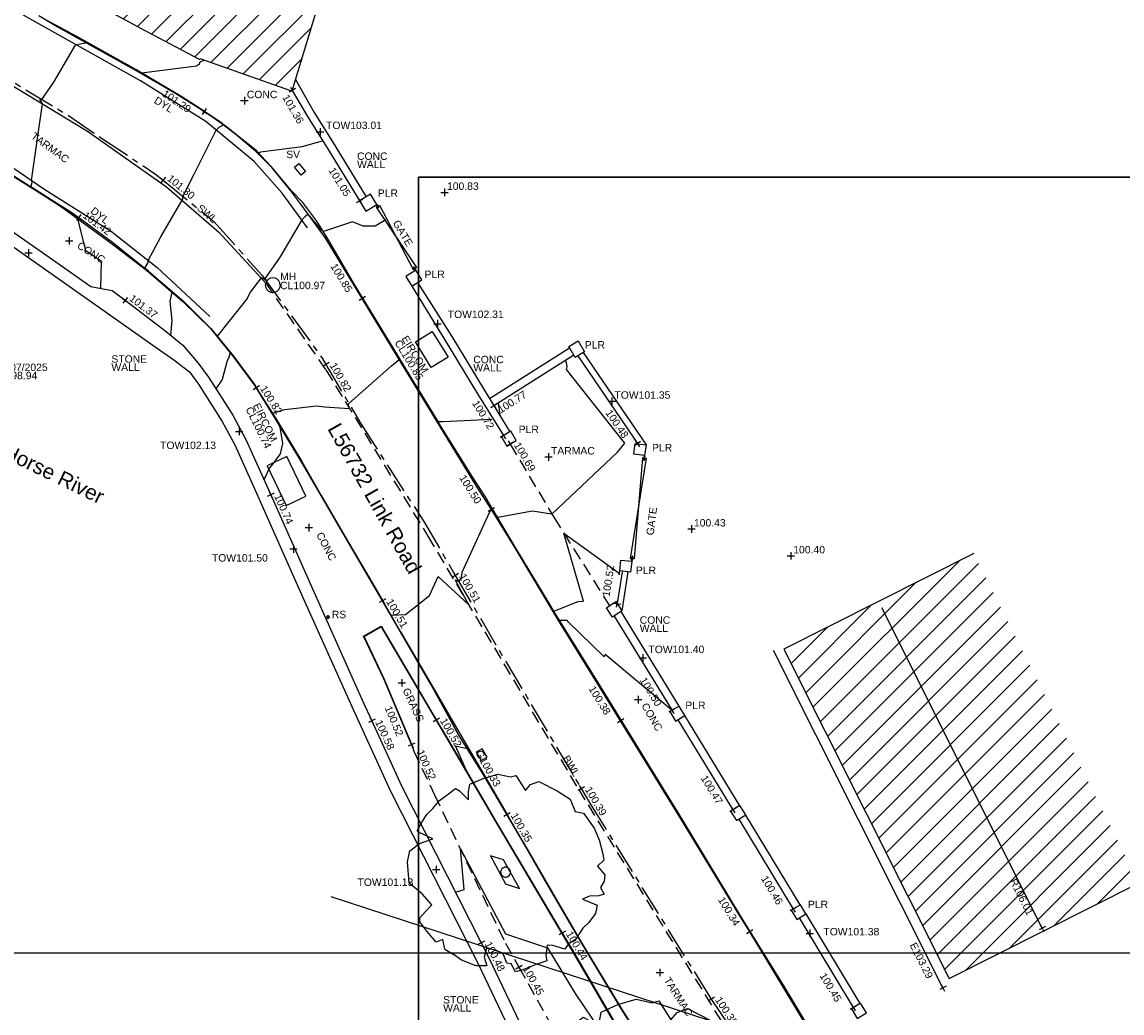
# Model space of a CAD drawing. Extents: x 635157 to 635442, y 694407 to 694910.
# Tile 10 of 105: x 635222 to 635267, y 694484 to 694524. Entities that reach past the tile are written whole.
import ezdxf

# ---------------------------------------------------------------- set-up
doc = ezdxf.new("R2010")
doc.units = 0
doc.header["$MEASUREMENT"] = 0
doc.linetypes.add('CENTER', pattern=[2, 1.25, -0.25, 0.25, -0.25])
doc.linetypes.add('DASHED', pattern=[0.75, 0.5, -0.25])
doc.layers.get('0').update_dxf_attribs({"color": 12, "linetype": 'CONTINUOUS'})
for name, color, linetype in [('APEX TITLE BLOCK', 86, 'CONTINUOUS'), ('BUILDING', 5, 'CONTINUOUS'), ('CHANGE_OF_SURFACE', 7, 'DASHED'), ('CHANGE_OF_SURFACE_LVL', 7, 'CONTINUOUS'), ('CONTOURS_INDEX', 4, 'CONTINUOUS'), ('CONTOURS_MINOR', 132, 'CONTINUOUS'), ('EAVE', 3, 'CONTINUOUS'), ('EAVE_LVL', 3, 'CONTINUOUS'), ('EIRCOM_COVER', 3, 'CONTINUOUS'), ('EIRCOM_COVER_RMK', 3, 'CONTINUOUS'), ('GATE', 7, 'CONTINUOUS'), ('GATE_TXT', 7, 'CONTINUOUS'), ('GULLY', 151, 'CONTINUOUS'), ('GULLY_LVL', 151, 'CONTINUOUS'), ('HATCHING', 4, 'CONTINUOUS'), ('KERB_BOTTOM', 172, 'CONTINUOUS'), ('KERB_BOTTOM_LVL', 172, 'CONTINUOUS'), ('KERB_TOP', 2, 'CONTINUOUS'), ('LAYOUTS', 9, 'CONTINUOUS'), ('MANHOLES', 12, 'CONTINUOUS'), ('MANHOLES_LVL', 12, 'CONTINUOUS'), ('MANHOLES_TXT', 12, 'CONTINUOUS'), ('MARKINGS_DASHED_WHITE', 9, 'DASHED'), ('MARKINGS_DASHED_WHITE_TXT', 9, 'CONTINUOUS'), ('MARKINGS_DOUBLE_YELLOW', 9, 'CONTINUOUS'), ('MARKINGS_DOUBLE_YELLOW_TXT', 9, 'CONTINUOUS'), ('MARKINGS_WHITE_LINE', 9, 'CONTINUOUS'), ('MARKINGS_WHITE_LINE_TXT', 9, 'CONTINUOUS'), ('OVERHEAD_ELECTRIC', 1, 'OH_ELEC'), ('PILLAR', 12, 'CONTINUOUS'), ('PILLAR_RMK', 12, 'CONTINUOUS'), ('RIDGE', 6, 'CONTINUOUS'), ('RIDGE_LVL', 6, 'CONTINUOUS'), ('ROAD_CROWNLINE', 212, 'CENTER'), ('ROAD_CROWNLINE_LVL', 212, 'CONTINUOUS'), ('ROADSIGN', 132, 'CONTINUOUS'), ('ROADSIGN_TXT', 132, 'CONTINUOUS'), ('SLUICEVALVE', 5, 'CONTINUOUS'), ('SLUICEVALVE_TXT', 5, 'CONTINUOUS'), ('SPOT_HEIGHTS', 92, 'CONTINUOUS'), ('SPOT_HEIGHTS_LVL', 92, 'CONTINUOUS'), ('TEXT', 7, 'CONTINUOUS'), ('TEXT_RMK', 7, 'CONTINUOUS'), ('TEXT_TXT', 7, 'CONTINUOUS'), ('TOP_OF_WALL_LEVEL', 212, 'CONTINUOUS'), ('TOP_OF_WALL_LEVEL_TXT', 212, 'CONTINUOUS'), ('TREE', 92, 'CONTINUOUS'), ('WALL', 12, 'CONTINUOUS'), ('WALL_LVL', 12, 'CONTINUOUS'), ('WALL_RMK', 12, 'CONTINUOUS'), ('WATER_LEVEL_RMK', 151, 'CONTINUOUS'), ('WATER_LEVEL_TXT', 151, 'CONTINUOUS')]:
    doc.layers.add(name, color=color, linetype=linetype)
doc.styles.add('Arial', font='arial.ttf')
doc.linetypes.add('OH_ELEC', pattern='A,4,-0.4,["OE",Arial,S=0.36,R=0,X=0,Y=-0.18],-1.2', length=5.6)

# ---------------------------------------------------------------- blocks, each defined once
blk = doc.blocks.new('TitleBlock')
at = {"layer": 'APEX TITLE BLOCK', "color": 114, "true_color": 0x0fa54c}
blk.add_lwpolyline([(801, 473), (801, -81), (0, -81), (0, 473)], close=True, dxfattribs=at)
blk = doc.blocks.new('CIRCL')
at = {"color": 0, "linetype": 'ByBlock', "flags": 128}
for points in [[(0.5, 0), (0.475, 0.154), (0.404, 0.293), (0.293, 0.404), (0.154, 0.475), (0, 0.5), (-0.154, 0.475), (-0.293, 0.404), (-0.404, 0.293), (-0.475, 0.154), (-0.5, 0), (-0.475, -0.154), (-0.404, -0.293), (-0.293, -0.404), (-0.154, -0.475), (0, -0.5), (0.154, -0.475), (0.293, -0.404), (0.404, -0.293), (0.475, -0.154)], [(0.5, 0), (0.475, -0.154)]]:
    blk.add_lwpolyline(points, dxfattribs=at)
blk = doc.blocks.new('SPOT')
at = {"color": 0, "linetype": 'ByBlock', "flags": 128}
for points in [[(-0.5, 0), (0.5, 0)], [(0, 0.5), (0, -0.5)]]:
    blk.add_lwpolyline(points, dxfattribs=at)
blk = doc.blocks.new('MH_CIR2')
at = {"color": 0, "linetype": 'ByBlock', "flags": 128}
for points in [[(0.5, 0), (0.475, 0.154), (0.404, 0.293), (0.293, 0.404), (0.154, 0.475), (0, 0.5), (-0.154, 0.475), (-0.293, 0.404), (-0.404, 0.293), (-0.475, 0.154), (-0.5, 0), (-0.475, -0.154), (-0.404, -0.293), (-0.293, -0.404), (-0.154, -0.475), (0, -0.5), (0.154, -0.475), (0.293, -0.404), (0.404, -0.293), (0.475, -0.154)], [(-0.499, -0.033), (0.033, 0.499)], [(-0.496, 0.06), (-0.06, 0.496)], [(-0.488, -0.111), (0.111, 0.488)], [(-0.467, -0.18), (0.18, 0.467)], [(-0.467, 0.179), (-0.179, 0.467)], [(-0.438, -0.241), (0.241, 0.438)], [(-0.403, -0.296), (0.296, 0.403)], [(-0.362, -0.345), (0.345, 0.362)], [(-0.315, -0.388), (0.388, 0.315)], [(-0.263, -0.425), (0.425, 0.263)], [(-0.204, -0.456), (0.456, 0.204)], [(-0.138, -0.48), (0.48, 0.138)], [(-0.064, -0.496), (0.496, 0.064)], [(0.5, 0), (0.475, -0.154)], [(0.022, -0.5), (0.5, -0.022)], [(0.128, -0.483), (0.483, -0.128)], [(0.305, -0.396), (0.396, -0.305)]]:
    blk.add_lwpolyline(points, dxfattribs=at)
blk = doc.blocks.new('TREE_1')
at = {"color": 0, "linetype": 'ByBlock', "flags": 128}
for points in [[(-0.189325, 0.457704), (-0.140987, 0.443605), (-0.135952, 0.477845), (-0.064451, 0.491944), (-0.006042, 0.5), (0.011078, 0.490937), (0.025176, 0.449648), (0.038268, 0.405337), (0.110775, 0.42145), (0.190332, 0.451662), (0.289023, 0.406344), (0.331319, 0.368077), (0.339376, 0.308661), (0.327291, 0.238167), (0.388721, 0.28147), (0.400806, 0.286506), (0.43001, 0.240181), (0.449144, 0.20292), (0.461229, 0.162638), (0.479355, 0.113293), (0.484391, 0.064955), (0.492447, 0.013595), (0.471299, 0.001511), (0.409869, -0.015609), (0.445116, -0.03575), (0.475327, -0.059919), (0.468278, -0.133434), (0.451158, -0.208963), (0.406848, -0.258308), (0.399799, -0.285498), (0.310171, -0.289527), (0.323263, -0.326788), (0.317221, -0.371098), (0.230614, -0.428499), (0.160121, -0.46576), (0.094663, -0.457704), (0.066465, -0.48993), (-0.026183, -0.5), (-0.089627, -0.492951), (-0.161128, -0.473817), (-0.190332, -0.462739), (-0.20141, -0.419436), (-0.257805, -0.431521), (-0.283988, -0.412387), (-0.302115, -0.380161), (-0.34139, -0.379154), (-0.33434, -0.351964), (-0.313192, -0.310675), (-0.309164, -0.272407), (-0.372608, -0.321752), (-0.404834, -0.293555), (-0.426989, -0.242195), (-0.438066, -0.201913), (-0.469285, -0.14149), (-0.472306, -0.09718), (-0.485398, -0.06999), (-0.440081, -0.026687), (-0.424975, -0.002518), (-0.466264, 0.028701), (-0.492447, 0.037764), (-0.482377, 0.093152), (-0.472306, 0.16566), (-0.463243, 0.201913), (-0.416918, 0.201913), (-0.403827, 0.22004), (-0.353474, 0.211984), (-0.319235, 0.235146), (-0.289023, 0.273414), (-0.320242, 0.304632), (-0.365559, 0.314703), (-0.339376, 0.361027), (-0.277946, 0.41138), (-0.230614, 0.433535)], [(-0.189325, 0.457704), (-0.230614, 0.433535)]]:
    blk.add_lwpolyline(points, dxfattribs=at)
blk = doc.blocks.new('GATE')
at = {"color": 0, "linetype": 'ByBlock', "flags": 128}
for points in [[(-0.450902, 0), (-0.451904, 0.007014), (-0.455912, 0.014028), (-0.460922, 0.019038), (-0.467936, 0.023046), (-0.475952, 0.024048), (-0.482966, 0.023046), (-0.48998, 0.019038), (-0.49499, 0.014028), (-0.498998, 0.007014), (-0.5, 0), (-0.498998, -0.007014), (-0.49499, -0.014028), (-0.48998, -0.019038), (-0.482966, -0.023046), (-0.475952, -0.024048), (-0.467936, -0.023046), (-0.460922, -0.019038), (-0.455912, -0.014028), (-0.451904, -0.007014)], [(-0.475952, 0.024048), (-0.475952, 0.078156), (0.475952, -0.078156), (0.475952, -0.024048)], [(-0.475952, -0.024048), (-0.475952, -0.078156), (0.475952, 0.078156), (0.475952, 0.024048)], [(-0.450902, 0), (-0.451904, -0.007014)], [(0.5, 0), (0.498998, 0.007014), (0.49499, 0.014028), (0.48998, 0.019038), (0.482966, 0.023046), (0.475952, 0.024048), (0.467936, 0.023046), (0.460922, 0.019038), (0.455912, 0.014028), (0.451904, 0.007014), (0.450902, 0), (0.451904, -0.007014), (0.455912, -0.014028), (0.460922, -0.019038), (0.467936, -0.023046), (0.475952, -0.024048), (0.482966, -0.023046), (0.48998, -0.019038), (0.49499, -0.014028), (0.498998, -0.007014)], [(0.5, 0), (0.498998, -0.007014)]]:
    blk.add_lwpolyline(points, dxfattribs=at)

msp = doc.modelspace()

# ---------------------------------------------------------------- hatches: boundary and pattern name
at = {"layer": 'HATCHING'}
h = msp.add_hatch(dxfattribs=at)
h.set_pattern_fill('ANSI31', color=256, scale=5)
h.paths.add_polyline_path([(635242.205, 694551.38), (635236.722, 694553.703), (635236.131, 694552.45), (635234.712, 694549.37), (635234.681, 694549.311), (635234.577, 694549.098), (635234.104, 694548.151), (635233.698, 694547.161), (635233.18, 694546.113), (635231.533, 694542.485), (635229.67, 694538.279), (635229.664, 694538.243), (635229.672, 694538.197), (635229.622, 694538.172), (635229.31, 694537.466), (635228.957, 694536.727), (635228.029, 694534.664), (635226.816, 694531.933), (635226.32, 694530.818), (635225.887, 694529.862), (635225.619, 694529.257), (635224.764, 694527.51), (635223.864, 694525.521), (635224.123, 694525.384), (635224.175, 694525.41), (635224.251, 694525.334), (635224.244, 694525.32), (635225.536, 694524.637), (635227.009, 694523.841), (635229.36, 694522.613), (635229.382, 694522.637), (635233.073, 694521.338), (635233.098, 694521.352)])
h.paths.add_polyline_path([(635214.097, 694571.448), (635196.898, 694580.434), (635180.1, 694558.213), (635195.313, 694549.51), (635196.012, 694550.666), (635203.972, 694547.093)])
h.paths.add_polyline_path([(635229.489, 694538.426), (635230.192, 694539.99), (635229.773, 694540.178), (635229.07, 694538.614)], flags=25)
h.paths.add_polyline_path([(635235.486, 694551.622), (635236.209, 694553.177), (635235.792, 694553.371), (635235.069, 694551.816)], flags=25)
h.paths.add_polyline_path([(635223.745, 694525.455), (635224.45, 694527.018), (635224.031, 694527.207), (635223.326, 694525.644)], flags=9)
h.paths.add_polyline_path([(635236.296, 694545.336), (635237.006, 694546.922), (635236.587, 694547.11), (635235.876, 694545.524)], flags=24)
h.paths.add_polyline_path([(635232.449, 694538.051), (635233.167, 694539.633), (635232.748, 694539.823), (635232.03, 694538.241)], flags=24)
h.paths.add_polyline_path([(635227.523, 694525.493), (635228.238, 694527.077), (635227.82, 694527.266), (635227.104, 694525.682)], flags=24)
h.paths.add_polyline_path([(635238.363, 694553.021), (635238.927, 694554.34), (635238.505, 694554.521), (635237.94, 694553.201)], flags=9)
h.paths.add_polyline_path([(635226.788, 694530.074), (635227.322, 694531.381), (635226.891, 694531.558), (635226.357, 694530.25)], flags=24)
h.paths.add_polyline_path([(635229.445, 694536.097), (635230.089, 694537.354), (635229.675, 694537.566), (635229.031, 694536.309)], flags=24)
h.paths.add_polyline_path([(635229.633, 694537.846), (635230.365, 694537.846), (635230.365, 694538.296), (635229.633, 694538.296)], flags=24)
h.paths.add_polyline_path([(635234.597, 694547.372), (635235.113, 694548.687), (635234.68, 694548.857), (635234.164, 694547.542)], flags=24)
h.paths.add_polyline_path([(635224.124, 694525.377), (635224.856, 694525.377), (635224.856, 694525.827), (635224.124, 694525.827)], flags=25)
h.paths.add_polyline_path([(635214.082, 694568.911), (635214.748, 694570.491), (635214.325, 694570.669), (635213.658, 694569.089)], flags=9)
h.paths.add_polyline_path([(635208.569, 694555.86), (635209.225, 694557.444), (635208.8, 694557.62), (635208.144, 694556.036)], flags=25)
h.paths.add_polyline_path([(635203.129, 694551.091), (635204.7, 694550.348), (635204.896, 694550.764), (635203.325, 694551.506)], flags=24)
h.paths.add_polyline_path([(635210.155, 694569.937), (635210.827, 694571.54), (635210.403, 694571.718), (635209.732, 694570.115)], flags=24)
h.paths.add_polyline_path([(635205.034, 694557.447), (635205.705, 694559.05), (635205.281, 694559.228), (635204.61, 694557.625)], flags=24)
h = msp.add_hatch(dxfattribs=at)
h.set_pattern_fill('ANSI31', color=256, scale=5)
h.paths.add_polyline_path([(635310.494, 694477.369), (635292.091, 694481.411), (635290.489, 694474.118), (635308.892, 694470.076)])
h.paths.add_polyline_path([(635267.808, 694483.4), (635263.83, 694481.439), (635264.406, 694480.228), (635265.163, 694478.689), (635265.256, 694478.496), (635271.786, 694475.964)])
h.paths.add_polyline_path([(635271.786, 694475.964), (635268.521, 694477.23), (635271.227, 694471.66), (635271.289, 694471.533), (635273.572, 694472.626)])
h.paths.add_polyline_path([(635265.256, 694478.496), (635266.191, 694476.56), (635266.056, 694476.494), (635266.658, 694475.285), (635266.774, 694475.339), (635267.426, 694474.018), (635269.144, 694470.506), (635271.289, 694471.533), (635271.161, 694471.795), (635268.521, 694477.23)])
h.paths.add_polyline_path([(635260.649, 694502.651), (635252.972, 694498.794), (635259.656, 694485.488), (635267.333, 694489.345)])
h.paths.add_polyline_path([(635307.168, 694474.248), (635308.866, 694473.876), (635308.964, 694474.325), (635307.267, 694474.697)], flags=24)
h.paths.add_polyline_path([(635291.636, 694477.525), (635293.334, 694477.154), (635293.432, 694477.603), (635291.734, 694477.974)], flags=24)
h.paths.add_polyline_path([(635264.134, 694481.602), (635265.312, 694482.144), (635265.117, 694482.566), (635263.94, 694482.025)], flags=25)
h.paths.add_polyline_path([(635264.041, 694481.505), (635264.661, 694480.236), (635265.08, 694480.44), (635264.46, 694481.709)], flags=24)
h.paths.add_polyline_path([(635271.65, 694471.928), (635272.908, 694472.571), (635272.696, 694472.985), (635271.438, 694472.343)], flags=24)
h.paths.add_polyline_path([(635269.822, 694473.61), (635270.582, 694472.047), (635270.995, 694472.247), (635270.236, 694473.81)], flags=24)
h.paths.add_polyline_path([(635269.65, 694470.969), (635270.89, 694471.646), (635270.667, 694472.055), (635269.427, 694471.378)], flags=24)
h.paths.add_polyline_path([(635268.473, 694472.478), (635269.026, 694471.179), (635269.455, 694471.361), (635268.901, 694472.661)], flags=24)
h.paths.add_polyline_path([(635261.994, 694489.457), (635262.773, 694487.904), (635263.184, 694488.109), (635262.405, 694489.663)], flags=24)

# ---------------------------------------------------------------- linework, layer by layer
at = {"layer": 'BUILDING'}
for points in [[(635236.015, 694530.97, 101.322), (635233.092, 694521.331, 101.367), (635229.382, 694522.637, 101.506), (635229.36, 694522.613, 101.509), (635227.009, 694523.841, 101.611), (635225.536, 694524.637, 101.636)], [(635260.649, 694502.651, 101.109), (635252.972, 694498.794, 101.831), (635259.656, 694485.488, 102.604), (635267.333, 694489.345, 101.882)]]:
    msp.add_polyline3d(points, dxfattribs=at)
at = {"layer": 'CHANGE_OF_SURFACE'}
for points in [[(635241.912, 694507.069, 100.685), (635243.676, 694504.119, 100.491), (635245.93, 694500.545, 100.541)], [(635237.926, 694494.934, 100.515), (635238.014, 694494.665, 100.523), (635238.855, 694492.908, 100.527), (635241.72, 694486.917, 100.453), (635242.272, 694485.933, 100.452), (635244.816, 694481.393, 100.446), (635247.168, 694477.214, 100.45), (635248.381, 694475.06, 100.452), (635250.017, 694471.996, 100.41), (635252.276, 694468.629, 100.345), (635252.673, 694468.037, 100.334), (635255.599, 694464.802, 100.319), (635259.218, 694461.768, 100.279), (635259.382, 694461.649, 100.271), (635259.923, 694461.258, 100.245), (635260.909, 694463.253, 100.271)]]:
    msp.add_polyline3d(points, dxfattribs=at)
at = {"layer": 'CONTOURS_INDEX'}
msp.add_polyline3d([(635236.884, 694516.135, 101), (635236.454, 694515.872, 101), (635235.964, 694515.871, 101), (635235.544, 694516.056, 101), (635234.362, 694515.657, 101), (635234.286, 694515.716, 101), (635233.749, 694516.361, 101), (635233.61, 694516.25, 101), (635233.491, 694516.126, 101), (635232.584, 694514.601, 101), (635232.013, 694513.769, 101), (635232.059, 694513.652, 101), (635231.954, 694513.749, 101), (635231.841, 694513.783, 101), (635231.404, 694513.203, 101), (635231.279, 694512.955, 101), (635230.069, 694511.434, 101), (635230.594, 694510.762, 101), (635230.546, 694510.578, 101), (635230.455, 694510.393, 101), (635230.269, 694509.685, 101), (635230.018, 694509.303, 101)], dxfattribs=at)
at = {"layer": 'CONTOURS_MINOR'}
for points in [[(635225.361, 694513.367, 101.5), (635225.395, 694514.449, 101.5), (635224.761, 694514.877, 101.5), (635224.433, 694516.181, 101.5), (635223.887, 694516.604, 101.5), (635223.021, 694517.156, 101.5), (635222.533, 694517.47, 101.5), (635222.593, 694517.635, 101.5), (635222.568, 694517.726, 101.5), (635222.807, 694519.414, 101.5), (635223.013, 694520.814, 101.5), (635222.903, 694520.993, 101.5), (635222.986, 694520.996, 101.5), (635223.464, 694521.695, 101.5), (635224.351, 694523.209, 101.5), (635224.712, 694523.273, 101.5), (635224.756, 694523.292, 101.5), (635226.778, 694522.206, 101.5), (635226.843, 694522.169, 101.5), (635227.013, 694522.068, 101.5), (635229.236, 694522.351, 101.5), (635229.36, 694522.433, 101.5), (635229.38, 694522.508, 101.5), (635229.543, 694522.58, 101.5)], [(635228.199, 694511.461, 101.25), (635228.252, 694512.06, 101.25), (635228.171, 694512.841, 101.25), (635228.255, 694513.196, 101.25), (635227.287, 694514.059, 101.25), (635227.148, 694514.174, 101.25), (635227.283, 694514.403, 101.25), (635227.275, 694514.488, 101.25), (635227.787, 694515.448, 101.25), (635228.659, 694516.919, 101.25), (635228.681, 694516.982, 101.25), (635228.688, 694517.077, 101.25), (635229.156, 694517.998, 101.25), (635230.031, 694519.755, 101.25), (635230.156, 694519.869, 101.25), (635230.322, 694519.964, 101.25), (635230.751, 694519.643, 101.25), (635231.553, 694519.007, 101.25), (635231.641, 694518.935, 101.25), (635231.744, 694518.827, 101.25), (635231.814, 694518.883, 101.25), (635233.499, 694519.087, 101.25), (635234.33, 694519.323, 101.25)], [(635231.959, 694505.635, 100.75), (635232.075, 694505.86, 100.75), (635232.153, 694506.054, 100.75), (635232.371, 694506.328, 100.75), (635232.629, 694506.68, 100.75), (635232.718, 694507.102, 100.75), (635232.613, 694507.76, 100.75), (635232.3, 694508.326, 100.75), (635232.804, 694508.467, 100.75), (635234.082, 694508.617, 100.75), (635234.409, 694508.581, 100.75), (635235.419, 694508.51, 100.75), (635235.363, 694508.683, 100.75), (635235.392, 694508.714, 100.75), (635237.122, 694510.23, 100.75), (635237.426, 694510.489, 100.75), (635238.073, 694509.474, 100.75), (635238.952, 694508.052, 100.75), (635238.997, 694507.981, 100.75), (635239.2, 694507.986, 100.75), (635241.165, 694508.075, 100.75)], [(635247.151, 694481.936, 100.5), (635244.415, 694486.624, 100.5), (635241.235, 694492.004, 100.5), (635240.155, 694493.842, 100.5), (635239.7, 694494.879, 100.5), (635240.168, 694494.772, 100.5), (635239.837, 694495.316, 100.5), (635239.69, 694495.578, 100.5), (635238.722, 694497.344, 100.5), (635237.483, 694499.494, 100.5), (635237.098, 694500.157, 100.5), (635237.683, 694500.187, 100.5), (635238.647, 694500.96, 100.5), (635239.007, 694501.719, 100.5), (635240.241, 694500.574, 100.5), (635239.687, 694501.584, 100.5), (635239.834, 694501.528, 100.5), (635239.947, 694501.651, 100.5), (635239.966, 694501.897, 100.5), (635241.011, 694504.162, 100.5), (635241.125, 694504.418, 100.5), (635241.141, 694504.445, 100.5), (635241.147, 694504.439, 100.5), (635241.399, 694504.119, 100.5), (635242.818, 694504.378, 100.5), (635243.588, 694504.252, 100.5), (635243.606, 694504.262, 100.5), (635246.25, 694506.745, 100.5), (635246.544, 694507.112, 100.5), (635244.192, 694510.081, 100.5), (635244.214, 694510.199, 100.5), (635244.189, 694510.367, 100.5), (635244.136, 694510.456, 100.5)], [(635241.422, 694508.737, 100.75), (635241.425, 694508.732, 100.75), (635241.492, 694508.27, 100.75), (635241.48, 694508.263, 100.75)], [(635248.37, 694496.263, 100.5), (635248.366, 694496.266, 100.5), (635248.453, 694496.319, 100.5), (635245.751, 694498.573, 100.5), (635245.708, 694498.482, 100.5), (635244.255, 694499.893, 100.5), (635244.215, 694499.943, 100.5), (635243.916, 694499.943, 100.5), (635243.823, 694500.079, 100.5), (635243.679, 694500.329, 100.5), (635244.656, 694500.714, 100.5), (635244.875, 694500.734, 100.5), (635244.084, 694503.472, 100.5), (635246.315, 694501.854, 100.5), (635246.322, 694501.79, 100.5), (635246.35, 694501.948, 100.5)], [(635239.701, 694488.975, 100.5), (635240.059, 694489.087, 100.5), (635239.901, 694490.72, 100.5), (635241.721, 694487.295, 100.5), (635243.428, 694486.729, 100.5), (635244.546, 694484.876, 100.5), (635246.615, 694481.811, 100.5)]]:
    msp.add_polyline3d(points, dxfattribs=at)
msp.add_polyline3d([(635241.641, 694490.275, 100.75), (635241.124, 694490.436, 100.75), (635241.724, 694489.306, 100.75), (635242.287, 694489.119, 100.75), (635241.641, 694490.275, 100.75)], close=True, dxfattribs=at)
at = {"layer": 'EAVE'}
msp.add_polyline3d([(635259.408, 694485.106, 103.291), (635252.558, 694498.734, 103.298)], dxfattribs=at)
at = {"layer": 'EIRCOM_COVER'}
for points in [[(635238.08, 694511.201, 100.848), (635238.765, 694511.626, 100.853), (635239.409, 694510.587, 100.845), (635238.724, 694510.162, 100.84)], [(635232.882, 694506.575, 100.742), (635232.087, 694506.191, 100.754), (635232.863, 694504.586, 100.702), (635233.658, 694504.97, 100.69)]]:
    msp.add_polyline3d(points, close=True, dxfattribs=at)
at = {"layer": 'GULLY'}
msp.add_polyline3d([(635240.784, 694494.763, 100.325), (635240.543, 694494.627, 100.322), (635240.736, 694494.286, 100.313), (635240.977, 694494.422, 100.316)], close=True, dxfattribs=at)
at = {"layer": 'KERB_BOTTOM'}
for points in [[(635254.889, 694481.937, 100.33), (635252.965, 694485.126, 100.345), (635251.598, 694487.367, 100.341), (635251.229, 694487.971, 100.34), (635248.838, 694491.898, 100.357), (635246.375, 694495.895, 100.378), (635245.448, 694497.4, 100.386), (635243.936, 694499.843, 100.411), (635242.09, 694502.928, 100.456), (635241.154, 694504.424, 100.499), (635240.558, 694505.377, 100.527), (635238.911, 694508.07, 100.646), (635237.34, 694510.629, 100.756), (635235.932, 694512.952, 100.847), (635234.433, 694515.424, 100.944), (635233.492, 694516.713, 101.021), (635233.046, 694517.296, 101.06), (635232.288, 694518.237, 101.114), (635231.617, 694518.909, 101.173), (635230.825, 694519.583, 101.217), (635230.2, 694520.056, 101.258), (635229.541, 694520.504, 101.294), (635229.371, 694520.62, 101.303), (635228.357, 694521.252, 101.358), (635226.761, 694522.176, 101.425), (635224.354, 694523.515, 101.515), (635223.504, 694523.98, 101.542), (635222.859, 694524.365, 101.562)], [(635220.624, 694518.681, 101.565), (635223.031, 694517.154, 101.483), (635224.151, 694516.453, 101.441), (635224.472, 694516.219, 101.425), (635225.837, 694515.225, 101.355), (635227.298, 694514.054, 101.238), (635228.707, 694512.84, 101.128), (635229.816, 694511.747, 101.033), (635230.729, 694510.62, 100.914), (635231.572, 694509.475, 100.825), (635231.652, 694509.348, 100.817), (635232.436, 694508.112, 100.736), (635233.49, 694506.365, 100.652), (635234.279, 694505, 100.598), (635235.246, 694503.33, 100.553), (635236.45, 694501.265, 100.515), (635236.752, 694500.748, 100.508), (635237.485, 694499.495, 100.491), (635238.734, 694497.351, 100.438), (635239.948, 694495.263, 100.366), (635240.852, 694493.728, 100.337), (635241.785, 694492.107, 100.35), (635242.391, 694491.055, 100.358), (635243.58, 694489.008, 100.36), (635244.776, 694486.956, 100.366), (635246.411, 694484.258, 100.361), (635246.888, 694483.508, 100.356)], [(635237.926, 694494.934, 100.515), (635236.81, 694497.584, 100.566), (635235.989, 694499.311, 100.598), (635236.7, 694499.718, 100.571), (635238.927, 694495.93, 100.516), (635239.308, 694495.282, 100.506), (635241.416, 694491.699, 100.491), (635244.015, 694487.322, 100.444), (635244.426, 694486.63, 100.437), (635247.164, 694481.944, 100.426)]]:
    msp.add_polyline3d(points, dxfattribs=at)
at = {"layer": 'KERB_TOP'}
for points in [[(635254.92, 694481.958, 100.411), (635252.996, 694485.145, 100.426), (635251.257, 694487.949, 100.42), (635248.869, 694491.917, 100.438), (635245.479, 694497.42, 100.467), (635243.967, 694499.862, 100.492), (635243.8, 694500.127, 100.518), (635243.264, 694501.022, 100.438), (635242.144, 694502.867, 100.47), (635240.901, 694504.956, 100.52), (635240.406, 694505.727, 100.652), (635238.953, 694508.051, 100.753), (635237.371, 694510.648, 100.837), (635235.815, 694513.204, 100.875), (635235.534, 694513.657, 100.88), (635234.582, 694515.299, 100.941), (635234.104, 694516.075, 101.069), (635233.536, 694516.831, 101.127), (635233.075, 694517.306, 101.158), (635232.252, 694518.286, 101.23), (635231.642, 694518.936, 101.254), (635230.523, 694519.826, 101.351), (635230.217, 694520.066, 101.364), (635229.359, 694520.639, 101.413), (635228.644, 694521.095, 101.458), (635226.779, 694522.208, 101.506), (635224.372, 694523.547, 101.596), (635223.522, 694524.012, 101.623), (635223.014, 694524.274, 101.634)], [(635220.573, 694518.679, 101.611), (635222.98, 694517.166, 101.572), (635223.739, 694516.689, 101.533), (635225.734, 694515.227, 101.438), (635227.208, 694514.095, 101.336), (635228.681, 694512.83, 101.215), (635229.805, 694511.737, 101.103), (635230.717, 694510.611, 100.984), (635231.559, 694509.467, 100.895), (635232.409, 694508.095, 100.765), (635233.467, 694506.355, 100.687), (635234.266, 694504.993, 100.668), (635235.233, 694503.323, 100.623), (635236.437, 694501.258, 100.585), (635237.472, 694499.488, 100.561), (635238.721, 694497.344, 100.508), (635239.83, 694495.319, 100.509), (635240.803, 694493.743, 100.483), (635242.367, 694491.082, 100.459), (635243.567, 694489.001, 100.43), (635244.763, 694486.948, 100.436), (635246.398, 694484.25, 100.431), (635249.97, 694478.633, 100.417)], [(635237.942, 694494.941, 100.605), (635236.826, 694497.591, 100.656), (635236.012, 694499.304, 100.688), (635236.693, 694499.694, 100.661), (635239.293, 694495.273, 100.596), (635241.401, 694491.69, 100.581), (635244.411, 694486.621, 100.527), (635247.149, 694481.935, 100.516), (635248.768, 694479.479, 100.522), (635250.584, 694476.714, 100.516), (635252.191, 694474.426, 100.493), (635253.192, 694473.276, 100.48), (635255.271, 694471.079, 100.435), (635257.227, 694469.09, 100.423), (635258.563, 694467.958, 100.414), (635260.909, 694465.849, 100.335), (635261.059, 694465.62, 100.343), (635261.249, 694465.172, 100.343), (635261.207, 694464.239, 100.346), (635260.892, 694463.259, 100.361)]]:
    msp.add_polyline3d(points, dxfattribs=at)
at = {"layer": 'LAYOUTS', "linetype": 'ByBlock'}
for points in [[(635158.113, 694486.527), (635318.313, 694486.527), (635318.313, 694581.127), (635158.113, 694581.127)], [(635238.208, 694423.253), (635398.408, 694423.253), (635398.408, 694517.853), (635238.208, 694517.853)], [(635238.208, 694423.253), (635398.408, 694423.253), (635398.408, 694517.853), (635238.208, 694517.853)]]:
    msp.add_lwpolyline(points, close=True, dxfattribs=at)
at = {"layer": 'MARKINGS_DASHED_WHITE'}
msp.add_polyline3d([(635232.031, 694513.576, 100.983), (635234.463, 694510.066, 100.813), (635238.59, 694503.35, 100.541), (635244.668, 694493.135, 100.39), (635251.193, 694482.552, 100.337), (635253.372, 694479.273, 100.315), (635258.354, 694473.214, 100.227), (635262.055, 694469.815, 100.173), (635268.244, 694465.809, 100.08), (635272.364, 694463.799, 100.041), (635277.026, 694462.138, 100.014), (635286.274, 694459.716, 99.989), (635300.828, 694456.353, 99.964), (635316.198, 694453.052, 99.955), (635324.813, 694451.518, 99.974), (635330.452, 694451.092, 100.005), (635336.605, 694451.368, 100.06)], dxfattribs=at)
at = {"layer": 'MARKINGS_DOUBLE_YELLOW'}
for points in [[(635233.722, 694515.811, 100.98), (635232.695, 694517.215, 101.069), (635231.568, 694518.494, 101.152), (635229.607, 694520.103, 101.277), (635226.974, 694521.742, 101.405), (635222.278, 694524.367, 101.575), (635221.86, 694524.666, 101.586), (635221.497, 694525.068, 101.599), (635221.247, 694525.46, 101.592), (635221.139, 694526.629, 101.596), (635221.235, 694527.108, 101.598), (635221.517, 694527.811, 101.59), (635222.762, 694530.431, 101.539), (635224.906, 694535, 101.423), (635226.928, 694539.348, 101.292), (635228.774, 694543.313, 101.179), (635231.093, 694548.348, 101.054), (635232.72, 694551.906, 101.003)], [(635211.678, 694508.345, 101.655), (635213.453, 694512.051, 101.72), (635215.519, 694516.331, 101.709), (635216.308, 694517.965, 101.691), (635216.908, 694518.794, 101.673), (635217.507, 694519.328, 101.64), (635218.229, 694519.625, 101.601), (635218.68, 694519.737, 101.586), (635219.137, 694519.718, 101.577), (635219.744, 694519.559, 101.568), (635220.568, 694519.078, 101.563), (635223.107, 694517.362, 101.483), (635225.793, 694515.654, 101.355), (635227.641, 694514.2, 101.224), (635229.778, 694512.233, 101.044)]]:
    msp.add_polyline3d(points, dxfattribs=at)
at = {"layer": 'MARKINGS_WHITE_LINE'}
msp.add_polyline3d([(635219.099, 694520.046, 101.583), (635220.332, 694522.431, 101.584), (635224.83, 694519.718, 101.443), (635228.024, 694517.468, 101.292), (635230.141, 694515.639, 101.152), (635232.031, 694513.576, 100.983)], dxfattribs=at)
at = {"layer": 'OVERHEAD_ELECTRIC'}
msp.add_polyline3d([(635234.661, 694488.797, 107.547), (635260.282, 694480.425, 107.615), (635266.022, 694482.882, 105.608)], dxfattribs=at)
at = {"layer": 'PILLAR'}
for points in [[(635236.521, 694516.748, 101.033), (635236.266, 694517.165, 101.048), (635235.828, 694516.897, 101.048), (635236.083, 694516.48, 101.033)], [(635238.336, 694513.702, 100.887), (635238.093, 694514.096, 100.89), (635237.69, 694513.847, 100.89), (635237.933, 694513.453, 100.887)], [(635244.661, 694511.239, 100.468), (635244.921, 694510.801, 100.468), (635244.543, 694510.576, 100.468), (635244.283, 694511.014, 100.468)], [(635242.158, 694507.213, 100.685), (635241.937, 694507.588, 100.721), (635241.558, 694507.365, 100.721), (635241.779, 694506.99, 100.685)], [(635247.406, 694507.045, 100.482), (635247.349, 694506.612, 100.47), (635246.913, 694506.669, 100.47), (635246.97, 694507.102, 100.482)], [(635246.829, 694502.34, 100.492), (635246.78, 694501.901, 100.497), (635246.343, 694501.95, 100.497), (635246.392, 694502.389, 100.492)], [(635246.181, 694500.713, 100.52), (635246.432, 694500.338, 100.519), (635246.054, 694500.085, 100.55), (635245.803, 694500.46, 100.551)], [(635248.975, 694496.113, 100.494), (635248.745, 694496.493, 100.5), (635248.369, 694496.265, 100.5), (635248.599, 694495.885, 100.494)], [(635251.433, 694492.095, 100.462), (635251.2, 694492.477, 100.465), (635250.825, 694492.248, 100.465), (635251.058, 694491.866, 100.462)], [(635253.87, 694488.095, 100.462), (635253.645, 694488.468, 100.464), (635253.269, 694488.241, 100.464), (635253.494, 694487.868, 100.462)], [(635256.312, 694484.104, 100.453), (635256.079, 694484.489, 100.453), (635255.703, 694484.261, 100.453), (635255.936, 694483.876, 100.453)]]:
    msp.add_polyline3d(points, close=True, dxfattribs=at)
at = {"layer": 'RIDGE'}
msp.add_polyline3d([(635263.423, 694487.525, 106.008), (635256.94, 694500.463, 106.009)], dxfattribs=at)
at = {"layer": 'ROAD_CROWNLINE'}
msp.add_polyline3d([(635220.627, 694522.424, 101.583), (635224.065, 694520.343, 101.462), (635225.396, 694519.429, 101.42), (635227.582, 694517.982, 101.321), (635227.883, 694517.736, 101.302), (635229.948, 694516.046, 101.169), (635231.899, 694513.872, 101.012), (635234.318, 694510.541, 100.83), (635234.467, 694510.288, 100.819), (635235.862, 694507.916, 100.715), (635238.418, 694503.941, 100.557), (635239.695, 694501.765, 100.506), (635241.746, 694498.27, 100.423), (635244.784, 694493.157, 100.385), (635245.134, 694492.569, 100.381), (635249.968, 694484.761, 100.349), (635250.041, 694484.651, 100.348), (635253.871, 694478.868, 100.307)], dxfattribs=at)
at = {"layer": 'SLUICEVALVE'}
msp.add_polyline3d([(635233.2, 694518.254, 101.218), (635233.376, 694518.4, 101.213), (635233.638, 694518.084, 101.186), (635233.462, 694517.938, 101.191)], close=True, dxfattribs=at)
at = {"layer": 'SPOT_HEIGHTS'}
for p in [(635239.259, 694517.242, 100.825), (635249.242, 694503.644, 100.431), (635253.256, 694502.559, 100.404)]:
    msp.add_point(p, dxfattribs=at)
at = {"layer": 'WALL'}
for points in [[(635233.234, 694521.798, 101.365), (635233.99, 694520.468, 101.315), (635234.714, 694519.31, 101.238), (635236.087, 694517.056, 101.048)], [(635233.107, 694521.357, 101.358), (635233.717, 694520.304, 101.315), (635234.443, 694519.142, 101.238), (635235.832, 694516.89, 101.048)], [(635221.484, 694515.879, 101.704), (635223.551, 694514.441, 101.577), (635224.958, 694513.443, 101.58), (635225.825, 694513.279, 101.408), (635226.348, 694512.881, 101.375), (635228.007, 694511.619, 101.27), (635228.678, 694511.066, 101.2), (635229.301, 694510.338, 101.116), (635229.715, 694509.779, 101.045), (635230.698, 694508.235, 100.899), (635231.23, 694507.26, 100.794), (635232.058, 694505.414, 100.744), (635232.232, 694505.023, 100.735), (635233.933, 694501.203, 100.652), (635235.96, 694496.672, 100.59), (635236.317, 694495.895, 100.577), (635237.524, 694493.266, 100.532), (635240.739, 694486.928, 100.485), (635241.058, 694486.299, 100.48), (635242.553, 694483.163, 100.461)], [(635221.205, 694515.471, 101.704), (635223.268, 694514.037, 101.577), (635227.599, 694510.979, 101.358), (635228.312, 694510.473, 101.245), (635228.946, 694509.988, 101.116), (635229.308, 694509.499, 101.045), (635230.272, 694507.984, 100.899), (635230.787, 694507.041, 100.794), (635231.607, 694505.213, 100.744), (635233.482, 694501.002, 100.652), (635235.51, 694496.468, 100.59), (635237.079, 694493.051, 100.532), (635240.615, 694486.081, 100.48), (635242.114, 694482.936, 100.461)], [(635238.169, 694513.599, 100.887), (635239.559, 694511.423, 100.86), (635240.867, 694509.27, 100.792), (635241.902, 694507.568, 100.721)], [(635237.933, 694513.453, 100.887), (635239.289, 694511.254, 100.86), (635240.595, 694509.105, 100.792), (635241.641, 694507.414, 100.721)], [(635241.083, 694508.915, 100.777), (635244.316, 694510.959, 100.468)], [(635241.255, 694508.631, 100.765), (635244.483, 694510.676, 100.468)], [(635244.643, 694510.636, 100.468), (635247.056, 694507.091, 100.482)], [(635244.865, 694510.767, 100.468), (635247.406, 694507.045, 100.482)], [(635246.44, 694501.917, 100.538), (635246.239, 694500.627, 100.52)], [(635246.675, 694501.913, 100.497), (635246.432, 694500.338, 100.519)], [(635246.383, 694500.305, 100.523), (635248.728, 694496.483, 100.5)], [(635246.119, 694500.128, 100.544), (635248.456, 694496.318, 100.5)], [(635248.691, 694495.941, 100.494), (635250.915, 694492.303, 100.465)], [(635248.96, 694496.104, 100.494), (635251.183, 694492.466, 100.465)], [(635251.155, 694491.925, 100.462), (635253.353, 694488.292, 100.464)], [(635251.421, 694492.088, 100.462), (635253.625, 694488.456, 100.464)], [(635253.596, 694487.93, 100.462), (635255.781, 694484.309, 100.453)], [(635253.865, 694488.092, 100.462), (635256.049, 694484.471, 100.453)]]:
    msp.add_polyline3d(points, dxfattribs=at)

# ---------------------------------------------------------------- block references
at = {"layer": 'APEX TITLE BLOCK', "color": 7, "linetype": 'ByBlock', "xscale": 0.2, "yscale": 0.2, "zscale": 0.2}
msp.add_blockref('TitleBlock', (635238.208, 694423.253), dxfattribs=at)
at = {"layer": 'CHANGE_OF_SURFACE_LVL'}
for p, xscale, yscale, zscale, rotation in [((635241.912, 694507.069, 100.685), 0.3, 0.3, 0.3, 300.884094), ((635237.926, 694494.934, 100.515), 0.3, 0.3, 0.3, 294.303467), ((635242.272, 694485.933, 100.452), 0.2999999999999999, 0.2999999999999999, 0.2999999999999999, 299.269043)]:
    msp.add_blockref('SPOT', p, dxfattribs=dict(at, xscale=xscale, yscale=yscale, zscale=zscale, rotation=rotation))
at = {"layer": 'EAVE_LVL', "xscale": 0.3, "yscale": 0.3, "zscale": 0.3, "rotation": 296.686005}
msp.add_blockref('SPOT', (635259.408, 694485.106, 103.291), dxfattribs=at)
at = {"layer": 'GATE'}
for p, xscale, rotation in [((635237.307, 694515.422, 101.033), 3.083154, 300.653163), ((635247.089, 694504.476, 100.47), 4.302917, 263.0595769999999)]:
    msp.add_blockref('GATE', p, dxfattribs=dict(at, xscale=xscale, rotation=rotation))
at = {"layer": 'KERB_BOTTOM_LVL', "xscale": 0.3, "yscale": 0.3, "zscale": 0.3}
for p, rotation in [((635229.541, 694520.504, 101.294), 325.771057), ((635224.472, 694516.219, 101.425), 323.93222), ((635235.932, 694512.952, 100.847), 301.226624), ((635231.652, 694509.348, 100.817), 302.370453), ((635241.154, 694504.424, 100.499), 302.028503), ((635236.752, 694500.748, 100.508), 300.316772), ((635238.927, 694495.93, 100.516), 300.4519960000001), ((635246.375, 694495.895, 100.378), 301.638855), ((635237.926, 694494.934, 100.515), 292.837524), ((635241.785, 694492.107, 100.35), 299.931519), ((635244.015, 694487.322, 100.444), 300.702087), ((635251.598, 694487.367, 100.341), 301.391266)]:
    msp.add_blockref('SPOT', p, dxfattribs=dict(at, rotation=rotation))
at = {"layer": 'MANHOLES', "xscale": 0.6, "yscale": 0.6, "zscale": 0.6}
msp.add_blockref('CIRCL', (635232.315, 694513.495, 100.968), dxfattribs=at)
at = {"layer": 'RIDGE_LVL', "xscale": 0.3, "yscale": 0.3, "zscale": 0.3, "rotation": 296.614624}
msp.add_blockref('SPOT', (635263.423, 694487.525, 106.008), dxfattribs=at)
at = {"layer": 'ROAD_CROWNLINE_LVL', "xscale": 0.3, "yscale": 0.3, "zscale": 0.3}
for p, rotation in [((635227.883, 694517.736, 101.302), 320.707947), ((635234.467, 694510.288, 100.819), 300.463623), ((635239.695, 694501.765, 100.506), 300.406342), ((635244.784, 694493.157, 100.385), 300.7222290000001), ((635250.041, 694484.651, 100.348), 303.516968)]:
    msp.add_blockref('SPOT', p, dxfattribs=dict(at, rotation=rotation))
at = {"layer": 'ROADSIGN', "xscale": 0.1, "yscale": 0.1, "zscale": 0.1}
msp.add_blockref('MH_CIR2', (635234.549, 694500.088, 100.622), dxfattribs=at)
at = {"layer": 'SPOT_HEIGHTS_LVL', "xscale": 0.3, "yscale": 0.3, "zscale": 0.3}
for p in [(635239.259, 694517.242, 100.825), (635249.242, 694503.644, 100.431), (635253.256, 694502.559, 100.404)]:
    msp.add_blockref('SPOT', p, dxfattribs=at)
at = {"layer": 'TEXT', "xscale": 0.3, "yscale": 0.3, "zscale": 0.3}
for p in [(635231.168, 694520.945, 101.387), (635224.084, 694515.287, 101.577), (635243.464, 694506.553, 100.604), (635233.773, 694503.698, 100.675), (635237.538, 694497.429, 100.639), (635247.091, 694496.75, 100.485), (635247.965, 694485.728, 100.355)]:
    msp.add_blockref('SPOT', p, dxfattribs=at)
at = {"layer": 'TOP_OF_WALL_LEVEL', "xscale": 0.3, "yscale": 0.3, "zscale": 0.3}
for p in [(635234.227, 694519.684, 103.011), (635222.443, 694514.798, 102.77), (635238.974, 694511.936, 102.31), (635246.028, 694508.806, 101.352), (635230.955, 694507.578, 102.134), (635233.151, 694502.836, 101.501), (635247.279, 694498.439, 101.398), (635238.918, 694489.886, 101.133), (635254.028, 694487.31, 101.38)]:
    msp.add_blockref('SPOT', p, dxfattribs=at)
at = {"layer": 'TREE', "rotation": 119.357512}
for name, p, xscale, yscale, zscale in [('TREE_1', (635241.725, 694489.781, 100.809), 7.999999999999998, 7.999999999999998, 7.999999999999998), ('CIRCL', (635241.725, 694489.781, 100.809), 0.3999999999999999, 0.3999999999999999, 0.3999999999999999), ('TREE_1', (635247.398, 694479.696, 100.628), 10, 10, 10)]:
    msp.add_blockref(name, p, dxfattribs=dict(at, xscale=xscale, yscale=yscale, zscale=zscale))
at = {"layer": 'WALL_LVL'}
for p, xscale, yscale, zscale, rotation in [((635233.107, 694521.357, 101.358), 0.3, 0.3, 0.3, 300.083588), ((635235.832, 694516.89, 101.048), 0.3, 0.3, 0.3, 301.670868), ((635226.348, 694512.881, 101.375), 0.3, 0.3, 0.3, 322.737213), ((635241.255, 694508.631, 100.765), 0.3, 0.3, 0.3, 32.352291), ((635241.641, 694507.414, 100.721), 0.3, 0.3, 0.3, 301.737152), ((635247.056, 694507.091, 100.482), 0.3, 0.3, 0.3, 304.240479), ((635232.232, 694505.023, 100.735), 0.3, 0.3, 0.3, 294.0016170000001), ((635246.239, 694500.627, 100.52), 0.2999999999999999, 0.2999999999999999, 0.2999999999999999, 81.13916), ((635248.456, 694496.318, 100.5), 0.3, 0.3, 0.3, 301.529724), ((635236.317, 694495.895, 100.577), 0.3, 0.3, 0.3, 294.664093), ((635250.915, 694492.303, 100.465), 0.3, 0.3, 0.3, 301.4461979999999), ((635253.353, 694488.292, 100.464), 0.3, 0.3, 0.3, 301.172852), ((635240.739, 694486.928, 100.485), 0.3, 0.3, 0.3, 296.896332), ((635255.781, 694484.309, 100.453), 0.3, 0.3, 0.3, 301.101044)]:
    msp.add_blockref('SPOT', p, dxfattribs=dict(at, xscale=xscale, yscale=yscale, zscale=zscale, rotation=rotation))

# ---------------------------------------------------------------- texts
at = {"layer": 'CHANGE_OF_SURFACE_LVL', "style": 'Arial'}
for s, rotation, p in [('100.69', 300.8841, (635242.049, 694507.034)), ('100.52', 294.3035, (635238.129, 694494.638)), ('100.45', 299.269, (635242.408, 694485.895))]:
    msp.add_text(s, height=0.3, rotation=rotation, dxfattribs=at).set_placement(p)
at = {"layer": 'EAVE_LVL', "style": 'Arial'}
msp.add_text('E103.29', height=0.3, rotation=296.686, dxfattribs=at).set_placement((635258.054, 694486.843))
at = {"layer": 'EIRCOM_COVER_RMK', "style": 'Arial'}
for s, rotation, p in [('EIRCOM', 301.1093, (635237.51, 694511.34)), ('CL100.85', 301.1093, (635237.228, 694511.17)), ('EIRCOM', 296.0713, (635231.509, 694508.635)), ('CL100.74', 296.0713, (635231.212, 694508.49))]:
    msp.add_text(s, height=0.3, rotation=rotation, dxfattribs=at).set_placement(p)
at = {"layer": 'GATE_TXT', "style": 'Arial'}
for rotation, p in [(300.6532, (635237.156, 694516.007)), (83.0596, (635247.711, 694503.374))]:
    msp.add_text('GATE', height=0.3, rotation=rotation, dxfattribs=at).set_placement(p)
at = {"layer": 'GULLY_LVL', "style": 'Arial'}
msp.add_text('G100.33', height=0.3, rotation=299.5091, dxfattribs=at).set_placement((635240.497, 694494.601))
at = {"layer": 'KERB_BOTTOM_LVL', "style": 'Arial'}
for s, rotation, p in [('101.29', 325.7711, (635227.819, 694521.156)), ('101.42', 323.9322, (635224.612, 694516.241)), ('100.85', 301.2266, (635234.636, 694514.259)), ('100.82', 302.3705, (635231.79, 694509.317)), ('100.50', 302.0285, (635239.841, 694505.713)), ('100.51', 300.3168, (635236.889, 694500.712)), ('100.38', 301.6389, (635245.07, 694497.193)), ('100.52', 292.8375, (635236.835, 694496.417)), ('100.52', 300.452, (635239.064, 694495.895)), ('100.35', 299.9315, (635241.922, 694492.07)), ('100.34', 301.3913, (635250.298, 694488.671)), ('100.44', 300.7021, (635244.152, 694487.287))]:
    msp.add_text(s, height=0.3, rotation=rotation, dxfattribs=at).set_placement(p)
at = {"layer": 'MANHOLES_LVL', "style": 'Arial'}
msp.add_text('CL100.97', height=0.3, dxfattribs=at).set_placement((635232.615, 694513.33))
at = {"layer": 'MANHOLES_TXT', "style": 'Arial'}
msp.add_text('MH', height=0.3, dxfattribs=at).set_placement((635232.615, 694513.695))
at = {"layer": 'MARKINGS_DASHED_WHITE_TXT', "style": 'Arial'}
msp.add_text('BWL', height=0.3, rotation=301.6561, dxfattribs=at).set_placement((635244.018, 694494.379))
at = {"layer": 'MARKINGS_DOUBLE_YELLOW_TXT', "style": 'Arial'}
for rotation, p in [(328.0984, (635227.487, 694520.874)), (321.8044, (635224.92, 694516.44))]:
    msp.add_text('DYL', height=0.3, rotation=rotation, dxfattribs=at).set_placement(p)
at = {"layer": 'MARKINGS_WHITE_LINE_TXT', "style": 'Arial'}
msp.add_text('SWL', height=0.3, rotation=319.1743, dxfattribs=at).set_placement((635229.224, 694516.563))
at = {"layer": 'PILLAR_RMK', "style": 'Arial'}
for p in [(635236.561, 694517.061), (635238.452, 694513.779), (635244.929, 694510.932), (635242.256, 694507.519), (635247.646, 694506.78), (635246.994, 694501.825), (635248.993, 694496.37), (635253.949, 694488.328)]:
    msp.add_text('PLR', height=0.3, dxfattribs=at).set_placement(p)
at = {"layer": 'RIDGE_LVL', "style": 'Arial'}
msp.add_text('R106.01', height=0.3, rotation=296.6146, dxfattribs=at).set_placement((635262.102, 694489.425))
at = {"layer": 'ROAD_CROWNLINE_LVL', "style": 'Arial'}
for s, rotation, p in [('101.30', 320.7079, (635228.024, 694517.75)), ('100.82', 300.4636, (635234.604, 694510.252)), ('100.51', 300.4063, (635239.832, 694501.73)), ('100.39', 300.7222, (635244.921, 694493.123)), ('100.35', 303.517, (635250.18, 694484.623))]:
    msp.add_text(s, height=0.3, rotation=rotation, dxfattribs=at).set_placement(p)
at = {"layer": 'ROADSIGN_TXT', "style": 'Arial'}
msp.add_text('RS', height=0.3, dxfattribs=at).set_placement((635234.703, 694500.04))
at = {"layer": 'SLUICEVALVE_TXT', "style": 'Arial'}
msp.add_text('SV', height=0.3, dxfattribs=at).set_placement((635232.86, 694518.624))
at = {"layer": 'SPOT_HEIGHTS_LVL', "style": 'Arial'}
for s, p in [('100.83', (635239.359, 694517.342)), ('100.43', (635249.342, 694503.744)), ('100.40', (635253.356, 694502.659))]:
    msp.add_text(s, height=0.3, dxfattribs=at).set_placement(p)
at = {"layer": 'TEXT_RMK', "style": 'Arial'}
msp.add_text('L56732 Link Road', height=0.6, rotation=-60.7319, dxfattribs=at).set_placement((635234.511, 694507.698))
at = {"layer": 'TEXT_TXT', "style": 'Arial'}
for s, p in [('CONC', (635231.268, 694521.045)), ('TARMAC', (635243.564, 694506.653))]:
    msp.add_text(s, height=0.3, dxfattribs=at).set_placement(p)
for s, rotation, p in [('TARMAC', 323.9125, (635222.515, 694519.448)), ('CONC', 327.4643, (635224.379, 694515.015)), ('CONC', 297.609, (635234.063, 694503.417)), ('GRASS', 295.0672, (635237.555, 694497.136)), ('CONC', 300.4264, (635247.204, 694496.509)), ('TARMAC', 302.2141, (635248.113, 694485.424))]:
    msp.add_text(s, height=0.3, rotation=rotation, dxfattribs=at).set_placement(p)
at = {"layer": 'TOP_OF_WALL_LEVEL_TXT', "style": 'Arial'}
for s, p in [('TOW103.01', (635234.471, 694519.799)), ('TOW102.31', (635239.391, 694512.166)), ('TOW101.35', (635246.128, 694508.906)), ('TOW102.13', (635227.764, 694506.874)), ('TOW101.50', (635229.856, 694502.326)), ('TOW101.40', (635247.501, 694498.63)), ('TOW101.13', (635235.742, 694489.227)), ('TOW101.38', (635254.574, 694487.228))]:
    msp.add_text(s, height=0.3, dxfattribs=at).set_placement(p)
at = {"layer": 'WALL_LVL', "style": 'Arial'}
for s, rotation, p in [('101.36', 300.0836, (635232.69, 694521.084)), ('101.05', 301.6709, (635234.559, 694518.131)), ('101.37', 322.7372, (635226.489, 694512.9)), ('100.77', 32.3523, (635241.528, 694508.306)), ('100.72', 301.7372, (635240.361, 694508.725)), ('100.48', 304.2405, (635245.75, 694508.334)), ('100.74', 294.0016, (635232.364, 694504.972)), ('100.52', 81.1392, (635245.93, 694500.893)), ('100.50', 301.5297, (635247.136, 694497.538)), ('100.58', 294.6641, (635236.449, 694495.846)), ('100.47', 301.4462, (635249.602, 694493.579)), ('100.46', 301.1729, (635252.038, 694489.525)), ('100.48', 296.8963, (635240.874, 694486.884)), ('100.45', 301.101, (635254.408, 694485.601))]:
    msp.add_text(s, height=0.3, rotation=rotation, dxfattribs=at).set_placement(p)
at = {"layer": 'WALL_RMK', "style": 'Arial'}
for s, p in [('WALL', (635235.723, 694518.222)), ('CONC', (635235.723, 694518.552)), ('STONE', (635225.794, 694510.359)), ('CONC', (635240.422, 694510.339)), ('WALL', (635225.794, 694510.029)), ('WALL', (635240.422, 694510.009)), ('WALL', (635247.15, 694499.485)), ('CONC', (635247.15, 694499.815)), ('STONE', (635239.203, 694484.477)), ('WALL', (635239.203, 694484.147))]:
    msp.add_text(s, height=0.3, dxfattribs=at).set_placement(p)
at = {"layer": 'WATER_LEVEL_RMK', "style": 'Arial'}
msp.add_text('White Horse River', height=0.6, rotation=334.0135, dxfattribs=at).set_placement((635219.206, 694507.611))
at = {"layer": 'WATER_LEVEL_TXT', "style": 'Arial'}
for s, p in [('04/07/2025', (635221.12, 694510.023)), ('WL98.94', (635221.12, 694509.693))]:
    msp.add_text(s, height=0.3, dxfattribs=at).set_placement(p)

doc.saveas('drawing.dxf')
